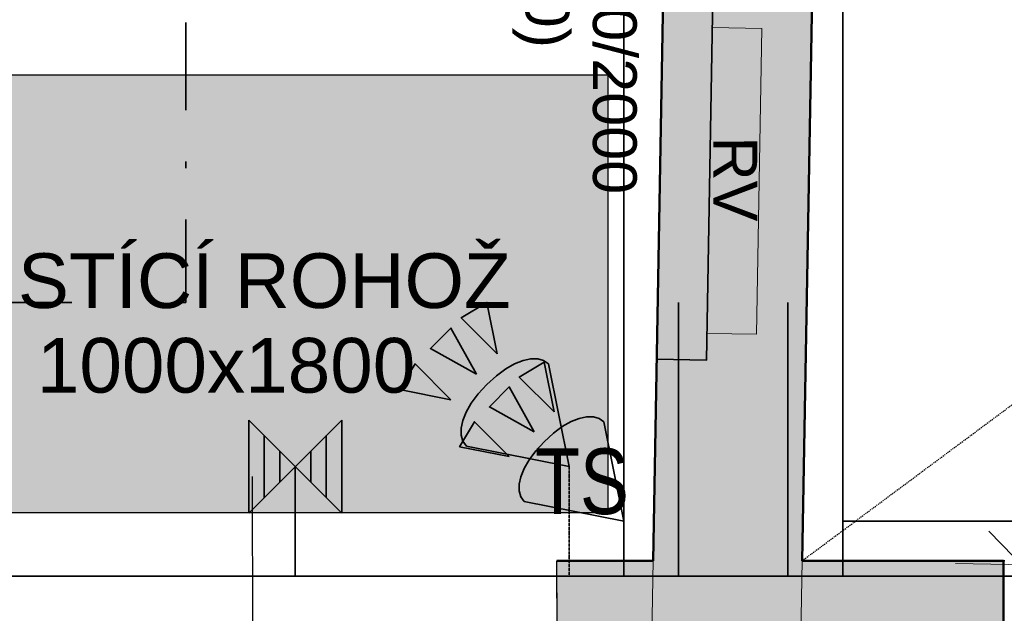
# Model space of a CAD drawing. Header units: millimetres. Extents: x -28761 to 4793, y -4271 to 20239.
# Tile 63 of 256: x -14698 to -12450, y 891 to 2247. Entities that reach past the tile are written whole.
import ezdxf

# ---------------------------------------------------------------- set-up
doc = ezdxf.new("R2010")
doc.units = ezdxf.units.MM
doc.header["$MEASUREMENT"] = 0
for name, pattern in [('Telekomunikacni vodic', [9.25, 3, -0.75, 3, -0.75, 0.125, -0.75, 0.125, -0.75]), ('Čerchovaná', [450, 200, -117.5, 15, -117.5]), ('Čárkovaná M', [4.5, 2.5, -2])]:
    doc.linetypes.add(name, pattern=pattern)
for name, color, linetype in [('5._POHLED ZÁPADNÍ_1_2D prvky - obecné', 7, 'Continuous'), ('5._POHLED ZÁPADNÍ_1_Anotace - S', 7, 'Continuous'), ('5._POHLED ZÁPADNÍ_1_Konstrukce - nosné', 7, 'Continuous'), ('5._POHLED ZÁPADNÍ_1_Kóty - SP', 7, 'Continuous'), ('5._POHLED ZÁPADNÍ_1_Nové_Anotace - S', 7, 'Continuous'), ('5._POHLED ZÁPADNÍ_1_Nové_Konstrukce - nenosné', 7, 'Continuous'), ('5._POHLED ZÁPADNÍ_1_Nové_Konstrukce - nosné', 7, 'Continuous'), ('5._POHLED ZÁPADNÍ_1_Nové_Otvory – Dveře', 7, 'Continuous'), ('5._POHLED ZÁPADNÍ_1_Nové_Otvory – Značky dveří', 7, 'Continuous'), ('5._POHLED ZÁPADNÍ_1_Nové_Výplně - Povrchové', 7, 'Continuous'), ('5._POHLED ZÁPADNÍ_1_Nové_Výplně – Řezové', 7, 'Continuous'), ('5._POHLED ZÁPADNÍ_1_PBŘ', 7, 'Continuous'), ('5._POHLED ZÁPADNÍ_1_Situace - terén', 7, 'Continuous'), ('5._POHLED ZÁPADNÍ_1_TZB - elektroinstalace', 7, 'Continuous'), ('5._POHLED ZÁPADNÍ_1_Výplně – Řezové', 7, 'Continuous')]:
    doc.layers.add(name, color=color, linetype=linetype)
doc.styles.add('GENEROVANÝ_STYL_1', font='txt')

msp = doc.modelspace()

# ---------------------------------------------------------------- hatches: boundary and pattern name
at = {"layer": '5._POHLED ZÁPADNÍ_1_Nové_Výplně - Povrchové', "linetype": 'Continuous', "lineweight": 0, "true_color": 0xfee9e9}
msp.add_hatch(color=7, dxfattribs=at).paths.add_polyline_path([(-13355.6, 1120.5), (-13355.6, 2120.5), (-15098.4, 2120.5), (-15098.4, 1120.5)])
at = {"layer": '5._POHLED ZÁPADNÍ_1_Nové_Výplně – Řezové', "linetype": 'Continuous', "lineweight": 0, "true_color": 0xf2b2b2}
msp.add_hatch(color=9, dxfattribs=at).paths.add_polyline_path([(-12451.7, 1010.8), (-12451.5, 350.8), (-12448.9, 350.8), (-12449, 850.8), (-12449.1, 1010.8)])
at = {"layer": '5._POHLED ZÁPADNÍ_1_Výplně – Řezové', "linetype": 'Continuous', "lineweight": 13}
for points in [[(-12794.2, 7636.4), (-13134.2, 7636.3), (-13251.8, 1010.5), (-12911.7, 1010.6)], [(-13471.4, 1010.5), (-13471.3, 865.5), (-13471.3, 750.5), (-13411.3, 750.5), (-13411.2, 350.5), (-12451.5, 350.8), (-12451.7, 1010.8)]]:
    msp.add_hatch(color=254, dxfattribs=at).paths.add_polyline_path(points)

# ---------------------------------------------------------------- linework, layer by layer
at = {"layer": '5._POHLED ZÁPADNÍ_1_2D prvky - obecné', "color": 8, "linetype": 'Continuous', "lineweight": 13}
for p, q in [((-13251.8, 1010.5), (-13263.4, 349.9)), ((-12911.7, 1010.5), (-12923.3, 349.9))]:
    msp.add_line(p, q, dxfattribs=at)
at = {"layer": '5._POHLED ZÁPADNÍ_1_Konstrukce - nosné', "color": 7, "linetype": 'Continuous', "lineweight": 50}
for p, q in [((-12451.7, 915.8), (-12451.7, 1010.8)), ((-12451.6, 800.8), (-12451.7, 915.8))]:
    msp.add_line(p, q, dxfattribs=at)
at = {"layer": '5._POHLED ZÁPADNÍ_1_Konstrukce - nosné', "color": 7, "linetype": 'Continuous', "lineweight": 50, "flags": 128}
for points in [[(-13134.2, 7636.3), (-13251.8, 1010.5)], [(-12911.7, 1010.6), (-12794.2, 7636.4)], [(-13251.8, 1010.5), (-13471.4, 1010.5)], [(-12451.7, 1010.8), (-12911.7, 1010.6)]]:
    msp.add_lwpolyline(points, dxfattribs=at)
at = {"layer": '5._POHLED ZÁPADNÍ_1_Kóty - SP', "color": 154, "linetype": 'Continuous', "lineweight": 13}
for p, q in [((-12485, 1078.1), (-12337.7, 925.5)), ((-12561.3, 1004.5), (-12270.7, 999.3))]:
    msp.add_line(p, q, dxfattribs=at)
at = {"layer": '5._POHLED ZÁPADNÍ_1_Nové_Anotace - S', "color": 1, "linetype": 'Čárkovaná M', "lineweight": 25}
msp.add_line((-12911.7, 1010.6), (-7245.8, 5223.3), dxfattribs=at)
at = {"layer": '5._POHLED ZÁPADNÍ_1_Nové_Konstrukce - nenosné', "color": 1, "linetype": 'Continuous', "lineweight": 25, "flags": 128}
for points in [[(-13471.3, 865.5), (-13471.4, 1010.5)], [(-12449.1, 1010.8), (-12451.7, 1010.8)]]:
    msp.add_lwpolyline(points, dxfattribs=at)
at = {"layer": '5._POHLED ZÁPADNÍ_1_Nové_Konstrukce - nosné', "color": 1, "linetype": 'Continuous', "lineweight": 25, "flags": 128}
msp.add_lwpolyline([(-13355.6, 1120.5), (-15098.4, 1120.5), (-15098.4, 2120.5), (-13355.6, 2120.5)], close=True, dxfattribs=at)
at = {"layer": '5._POHLED ZÁPADNÍ_1_Nové_Otvory – Dveře', "color": 1, "linetype": 'Continuous', "lineweight": 25}
msp.add_line((-13471.3, 630.5), (-13471.4, 1010.5), dxfattribs=at)
at = {"layer": '5._POHLED ZÁPADNÍ_1_Nové_Otvory – Značky dveří', "color": 1, "linetype": 'Continuous', "lineweight": 25}
msp.add_line((-14166.1, -49.7), (-14166.4, 1202.9), dxfattribs=at)
at = {"layer": '5._POHLED ZÁPADNÍ_1_Situace - terén', "color": 7, "linetype": 'Continuous', "lineweight": 35, "flags": 128}
msp.add_lwpolyline([(-13243.2, 1471.1), (-13129.9, 1469.1), (-13103.1, 3000.7), (-13216.4, 3002.7)], close=True, dxfattribs=at)
at = {"layer": '5._POHLED ZÁPADNÍ_1_Situace - terén', "color": 7, "linetype": 'Continuous', "lineweight": 18, "flags": 128}
msp.add_lwpolyline([(-13128.8, 1529.9), (-13015.5, 1527.9), (-13003.3, 2226.7), (-13116.6, 2228.7)], close=True, dxfattribs=at)
at = {"layer": '5._POHLED ZÁPADNÍ_1_TZB - elektroinstalace', "color": 92, "linetype": 'Continuous', "lineweight": 35, "true_color": 0x00d700, "flags": 128}
for points in [[(-13193.9, 1600.8), (-13193.9, 975.8), (-15568.9, 975.8), (-15568.9, 5100.8), (-16068.9, 5100.8), (-16068.9, 9600.8), (-15748.2, 14412.4)], [(-13193.9, 1600.8), (-13193.9, 975.8), (-15568.9, 975.8), (-15568.9, 5100.8), (-16068.9, 5100.8), (-16068.9, 9600.8), (-15748.2, 14412.4)], [(-10409.6, 11975.8), (-10443.9, 11975.8), (-10443.9, 11225.8), (-8693.9, 11225.8), (-8693.9, 8975.8), (-8818.9, 7975.8), (-7318.9, 7850.8), (-7443.9, 975.8), (-12943.9, 975.8), (-12943.9, 1600.8)], [(-12943.9, 1600.8), (-12943.9, 975.8), (-7443.9, 975.8), (-7318.9, 7850.8), (-8818.9, 7975.8), (-8693.9, 8975.8), (-8693.9, 11350.8)], [(-12943.9, 1600.8), (-12943.9, 975.8), (-7443.9, 975.8), (-7318.9, 7850.8), (-8818.9, 7975.8), (-8693.9, 8975.8), (-8693.9, 11350.8)], [(-19693.9, 10213.3), (-19693.9, 9975.8), (-16068.9, 9600.8), (-16068.9, 9100.8), (-16068.9, 5100.8), (-15568.9, 5100.8), (-15568.9, 975.8), (-13193.9, 975.8), (-13193.9, 1600.8)], [(-19693.9, 10213.3), (-19693.9, 9975.8), (-16068.9, 9600.8), (-16068.9, 9100.8), (-16068.9, 5100.8), (-15568.9, 5100.8), (-15568.9, 975.8), (-13193.9, 975.8), (-13193.9, 1600.8)], [(-13193.9, 1600.8), (-13193.9, 975.8), (-15568.9, 975.8), (-15568.9, 5100.8), (-16068.9, 5100.8), (-16068.9, 9600.8), (-13193.9, 9350.8)], [(-13193.9, 1600.8), (-13193.9, 975.8), (-15568.9, 975.8), (-15568.9, 5100.8), (-16068.9, 5100.8), (-16068.9, 9600.8), (-13193.9, 9350.8)], [(-13193.9, 1600.8), (-13193.9, 975.8), (-15568.9, 975.8), (-15568.9, 5100.8), (-15568.9, 8350.8), (-15443.9, 8350.8)], [(-13193.9, 1600.8), (-13193.9, 975.8), (-15568.9, 975.8), (-15568.9, 5100.8), (-15568.9, 8350.8), (-15443.9, 8350.8)], [(-14068.9, 1013.3), (-14068.9, 975.8), (-13318.9, 975.8), (-13318.9, 7225.8)], [(-14068.9, 1013.3), (-14068.9, 975.8), (-13318.9, 975.8), (-13318.9, 7225.8)], [(-16318.9, 5600.8), (-16193.9, 5600.8), (-16193.9, 4975.8), (-15568.9, 4975.8), (-15568.9, 975.8), (-13193.9, 975.8), (-13193.9, 1600.8)], [(-16318.9, 5600.8), (-16193.9, 5600.8), (-16193.9, 4975.8), (-15568.9, 4975.8), (-15568.9, 975.8), (-13193.9, 975.8), (-13193.9, 1600.8)], [(-12818.9, 4225.8), (-12818.9, 1100.8), (-9693.9, 1100.8), (-9693.9, 1225.8)], [(-12818.9, 4225.8), (-12818.9, 1100.8), (-9693.9, 1100.8), (-9693.9, 1225.8)], [(-15766.2, 3475.8), (-15568.9, 3850.8), (-15568.9, 975.8), (-13193.9, 975.8), (-13193.9, 1600.8)], [(-13193.9, 1600.8), (-13193.9, 975.8), (-15568.9, 975.8), (-15568.9, 3475.8), (-15766.2, 3475.8)], [(-13193.9, 1600.8), (-13193.9, 975.8), (-15568.9, 975.8), (-15568.9, 3475.8), (-15766.2, 3475.8)], [(-14068.9, 1013.3), (-14068.9, 975.8), (-15568.9, 975.8), (-15568.9, 2225.8), (-16193.9, 2225.8), (-16193.9, 2475.8), (-16231.4, 2475.8)], [(-13318.9, 975.8), (-13318.9, 2475.8), (-13193.9, 2475.8)], [(-13318.9, 975.8), (-13318.9, 2475.8), (-13193.9, 2475.8)], [(-13193.9, 1600.8), (-13193.9, 975.8), (-15568.9, 975.8), (-15568.9, 2225.8), (-16193.9, 2225.8), (-16193.9, 725.8), (-17193.9, 725.8)], [(-13193.9, 1600.8), (-13193.9, 975.8), (-15568.9, 975.8), (-15568.9, 1573), (-15693.9, 1573)], [(-13193.9, 1600.8), (-13193.9, 975.8), (-15568.9, 975.8), (-15568.9, 1573), (-15693.9, 1573)], [(-13193.9, 1600.8), (-13193.9, 975.8), (-14943.9, 975.8), (-14943.9, 1136.3)], [(-13193.9, 1600.8), (-13193.9, 975.8), (-13568.9, 975.8), (-14068.9, 975.8), (-14068.9, 1013.3)], [(-13193.9, 1600.8), (-13193.9, 975.8), (-13568.9, 975.8), (-14068.9, 975.8), (-14068.9, 1013.3)], [(-13631.4, 1413.3), (-13609.7, 1433.1), (-13588.5, 1448.8), (-13568.2, 1460.5), (-13549, 1468.3), (-13531.3, 1472.1), (-13515.5, 1471.9), (-13501.9, 1468), (-13490.8, 1460.2)], [(-13631.4, 1413.3), (-13609.7, 1433.1), (-13588.5, 1448.8), (-13568.2, 1460.5), (-13549, 1468.3), (-13531.3, 1472.1), (-13515.5, 1471.9), (-13501.9, 1468), (-13490.8, 1460.2)], [(-13443.9, 1225.8), (-13490.8, 1460.2)], [(-13443.9, 1225.8), (-13490.8, 1460.2)], [(-13678.3, 1272.7), (-13686.1, 1283.7), (-13690.1, 1297.4), (-13690.2, 1313.2), (-13686.4, 1330.8), (-13678.7, 1350), (-13667, 1370.4), (-13651.2, 1391.6), (-13631.4, 1413.3)], [(-13678.3, 1272.7), (-13686.1, 1283.7), (-13690.1, 1297.4), (-13690.2, 1313.2), (-13686.4, 1330.8), (-13678.7, 1350), (-13667, 1370.4), (-13651.2, 1391.6), (-13631.4, 1413.3)], [(-14175.2, 1119.5), (-14175.2, 1332)], [(-14175.2, 1119.5), (-13962.7, 1332)], [(-14175.2, 1332), (-13962.7, 1119.5)], [(-14175.2, 1119.5), (-14175.2, 1332)], [(-14175.2, 1119.5), (-13962.7, 1332)], [(-14175.2, 1332), (-13962.7, 1119.5)], [(-13962.7, 1119.5), (-13962.7, 1332)], [(-13962.7, 1119.5), (-13962.7, 1332)], [(-13500.8, 1282.6), (-13479.7, 1301.8), (-13459.2, 1317.1), (-13439.4, 1328.4), (-13420.8, 1335.9), (-13403.7, 1339.6), (-13388.3, 1339.5), (-13375.1, 1335.6), (-13364.4, 1328.1)], [(-13318.9, 1100.8), (-13364.4, 1328.1)], [(-14139.8, 1154.9), (-14139.8, 1296.6)], [(-14139.8, 1154.9), (-14139.8, 1296.6)], [(-13998.1, 1154.9), (-13998.1, 1296.6)], [(-13998.1, 1154.9), (-13998.1, 1296.6)], [(-13546.2, 1146.2), (-13553.8, 1157), (-13557.6, 1170.2), (-13557.8, 1185.5), (-13554.1, 1202.7), (-13546.6, 1221.3), (-13535.2, 1241), (-13520, 1261.6), (-13500.8, 1282.6)], [(-14104.4, 1190.4), (-14104.4, 1261.2)], [(-14104.4, 1190.4), (-14104.4, 1261.2)], [(-14033.5, 1190.4), (-14033.5, 1261.2)], [(-14033.5, 1190.4), (-14033.5, 1261.2)], [(-13678.3, 1272.7), (-13443.9, 1225.8)], [(-13678.3, 1272.7), (-13443.9, 1225.8)], [(-14068.9, 1013.3), (-14068.9, 1225.8)], [(-14068.9, 1013.3), (-14068.9, 1225.8)], [(-13546.2, 1146.2), (-13318.9, 1100.8)]]:
    msp.add_lwpolyline(points, dxfattribs=at)
at = {"layer": '5._POHLED ZÁPADNÍ_1_TZB - elektroinstalace', "color": 92, "linetype": 'Čerchovaná', "lineweight": 35, "true_color": 0x00d700, "flags": 128}
for points in [[(-3162.7, 13350.8), (-818.9, 13350.8), (-818.9, 7975.8), (-1068.9, 7975.8), (-1068.9, 975.8), (-15818.9, 975.8)], [(-12693.9, 5100.8), (-12818.9, 5100.8), (-12818.9, 975.8), (-15818.9, 975.8)], [(-12693.9, 5100.8), (-12818.9, 5100.8), (-12818.9, 975.8), (-15818.9, 975.8)], [(-14943.9, 1315.3), (-14943.9, 1600.8), (-14693.9, 1600.8), (-14318.9, 1600.8), (-14318.9, 3350.8)], [(-13193.9, 1600.8), (-13193.9, 975.8), (-15568.9, 975.8), (-15568.9, 2225.8), (-16193.9, 2225.8), (-16193.9, 725.8), (-17193.9, 725.8)]]:
    msp.add_lwpolyline(points, dxfattribs=at)
at = {"layer": '5._POHLED ZÁPADNÍ_1_TZB - elektroinstalace', "color": 92, "linetype": 'Telekomunikacni vodic', "lineweight": 35, "true_color": 0x00d700, "flags": 128}
for points in [[(-15818.9, 975.8), (-7443.9, 975.8), (-7318.9, 7725.8), (-7568.9, 7725.8)], [(-15818.9, 975.8), (-7443.9, 975.8), (-7318.9, 7725.8), (-7568.9, 7725.8)], [(-245.7, 294), (-246.6, 1975.8), (-943.9, 1975.8), (-943.9, 975.8), (-15568.9, 975.8), (-15568.9, 1100.8), (-15496.7, 1100.8)], [(-245.7, 294), (-246.6, 1975.8), (-943.9, 1975.8), (-943.9, 975.8), (-15568.9, 975.8), (-15568.9, 1100.8), (-15496.7, 1100.8)], [(-1318.9, 1475.8), (-1068.9, 1475.8), (-1068.9, 975.8), (-13443.9, 975.8), (-15818.9, 975.8)], [(-1318.9, 1475.8), (-1068.9, 1475.8), (-1068.9, 975.8), (-13443.9, 975.8), (-15818.9, 975.8)], [(-13443.9, 1225.8), (-13443.9, 975.8), (-15818.9, 975.8)], [(-13443.9, 1225.8), (-13443.9, 975.8), (-15818.9, 975.8)]]:
    msp.add_lwpolyline(points, dxfattribs=at)
at = {"layer": '5._POHLED ZÁPADNÍ_1_TZB - elektroinstalace', "color": 92, "linetype": 'Continuous', "lineweight": 35, "true_color": 0x00d700, "flags": 128}
for points in [[(-13608, 1483.6), (-13690, 1565.6), (-13631.4, 1600.8)], [(-13608, 1483.6), (-13690, 1565.6), (-13631.4, 1600.8)], [(-13654.9, 1436.7), (-13713.5, 1542.2), (-13760.3, 1495.3)], [(-13654.9, 1436.7), (-13713.5, 1542.2), (-13760.3, 1495.3)], [(-13478, 1350.8), (-13557.6, 1430.3), (-13500.8, 1464.4)], [(-13713.5, 1378.1), (-13795.5, 1460.2), (-13830.7, 1401.6)], [(-13713.5, 1378.1), (-13795.5, 1460.2), (-13830.7, 1401.6)], [(-13523.5, 1305.3), (-13580.3, 1407.6), (-13625.8, 1362.1)], [(-13580.3, 1248.5), (-13659.8, 1328.1), (-13693.9, 1271.2)]]:
    msp.add_lwpolyline(points, close=True, dxfattribs=at)

# ---------------------------------------------------------------- texts
at = {"layer": '5._POHLED ZÁPADNÍ_1_Anotace - S', "color": 7, "linetype": 'Continuous', "lineweight": 20, "insert": (-13573.4, 2842.1), "char_height": 100, "attachment_point": 7, "rotation": 270.0169, "line_spacing_factor": 0.92221, "style": 'GENEROVANÝ_STYL_1'}
msp.add_mtext('\\A1;{\\pql;\\fArial|b0|i0|c238|p38; nika \\fArial|b0|i0|c238|p38;1600/2000\\P\\pqc;\\fArial|b0|i0|c238|p38;(450)}', dxfattribs=at)
at = {"layer": '5._POHLED ZÁPADNÍ_1_Anotace - S', "color": 7, "linetype": 'Continuous', "lineweight": 18, "insert": (-13114.1, 1882.8), "char_height": 100, "attachment_point": 8, "rotation": 270.0169, "style": 'GENEROVANÝ_STYL_1'}
msp.add_mtext('\\A1;{\\pqc;\\fArial|b0|i0|c238|p38;RV}', dxfattribs=at)
at = {"layer": '5._POHLED ZÁPADNÍ_1_Anotace - S', "color": 1, "linetype": 'Continuous', "lineweight": 25, "insert": (-14227, 1392.9), "char_height": 125, "attachment_point": 8, "line_spacing_factor": 0.927795, "style": 'GENEROVANÝ_STYL_1'}
msp.add_mtext('\\A1;{\\pqc;\\fArial|b0|i0|c238|p38;ČISTÍCÍ ROHOŽ\\P\\pqc;\\fArial|b0|i0|c238|p38;10\\fArial|b0|i0|c238|p38;00x1800}', dxfattribs=at)
at = {"layer": '5._POHLED ZÁPADNÍ_1_PBŘ', "color": 1, "linetype": 'Continuous', "lineweight": 25, "insert": (-13521.3, 1115.1), "char_height": 150, "attachment_point": 7, "style": 'GENEROVANÝ_STYL_1'}
msp.add_mtext('\\A1;{\\W0.800000x;\\pql;\\fArial|b0|i0|c238|p38;TS}', dxfattribs=at)

doc.saveas('drawing.dxf')
